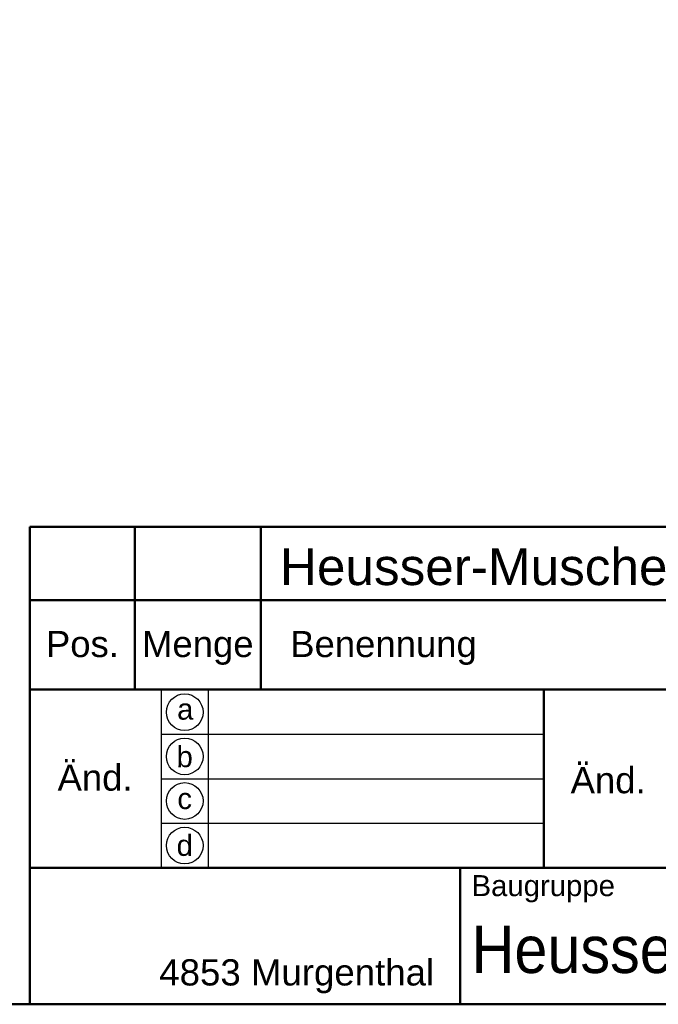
# Model space of a CAD drawing. Header units: millimetres. Extents: x 20 to 833, y 20 to 574.
# Tile 5 of 7: x 438 to 560, y 20 to 208. Entities that reach past the tile are written whole.
import ezdxf
from ezdxf.enums import TextEntityAlignment as Align

# ---------------------------------------------------------------- set-up
doc = ezdxf.new("R2010")
doc.units = ezdxf.units.MM
doc.header["$LTSCALE"] = 2
for name, color, linetype, lineweight in [('Skizziergeometrie(DIN)', 7, 'Continuous', 50), ('Skizzierlinie(DIN)', 7, 'Continuous', 25), ('Symbole(DIN)', 7, 'Continuous', 25)]:
    doc.layers.add(name, color=color, linetype=linetype, lineweight=lineweight)
doc.styles.add('Aktuell-DIN', font='arial.ttf')
doc.styles.add('Textstil10', font='arial.ttf')
doc.styles.add('Textstil41', font='arial.ttf', dxfattribs={"width": 0.8})
doc.styles.add('Textstil83', font='arial.ttf', dxfattribs={"width": 0.8})

# ---------------------------------------------------------------- blocks, each defined once
blk = doc.blocks.new('Ränder Standardrahmen')
at = {"layer": 'Skizziergeometrie(DIN)', "flags": 128}
blk.add_lwpolyline([(10, 10), (10, 287), (410, 287), (410, 10), (10, 10)], dxfattribs=at)
blk = doc.blocks.new('Schriftfelder Heusser')
at = {"layer": 'Skizziergeometrie(DIN)'}
for p, q in [((101, 229.917), (101, 236.917)), ((101, 236.917), (291, 236.917)), ((111, 229.917), (111, 236.917)), ((123, 229.917), (123, 236.917)), ((101, 191.417), (101, 229.917)), ((101, 229.917), (291, 229.917)), ((111, 229.917), (111, 221.417)), ((123, 229.917), (123, 221.417)), ((101, 221.417), (291, 221.417)), ((150, 221.417), (150, 204.417)), ((101, 204.417), (291, 204.417)), ((142, 204.417), (142, 191.417)), ((291, 191.417), (101, 191.417))]:
    blk.add_line(p, q, dxfattribs=at)
at = {"layer": 'Skizzierlinie(DIN)'}
for p, q in [((113.5, 221.417), (113.5, 204.417)), ((118, 221.417), (118, 204.417)), ((113.5, 217.167), (150, 217.167)), ((113.5, 212.917), (150, 212.917)), ((113.5, 208.667), (150, 208.667))]:
    blk.add_line(p, q, dxfattribs=at)
for centre in [(115.75, 219.25), (115.75, 215.042), (115.75, 210.792), (115.75, 206.542)]:
    blk.add_circle(centre, 1.75, dxfattribs=at)
at = {"layer": 'Symbole(DIN)', "color": 179, "true_color": 0x262659, "style": 'Aktuell-DIN'}
for s, insert, char_height, attachment_point in [('Pos.', (106, 227), 2.4892, 2), ('Menge', (117, 227), 2.4892, 2), ('Benennung', (125.812, 225.376), 2.4892, 4), ('\\fArial|b0|i0;a', (115.807, 219.533), 2, 5), ('\\fArial|b0|i0;b', (115.75, 215), 2, 5), ('\\fArial|b0|i0;c', (115.75, 211.009), 2, 5), ('\\fArial|b0|i0;d', (115.755, 206.548), 2, 5), ('\\fArial|b0|i0;\\H2.0000;Baugruppe', (143.103, 203.726), 2, 1), ('\\fArial|b0|i0;\\H2.5000;4853 Murgenthal', (113.326, 192.456), 2.5, 7)]:
    blk.add_mtext(s, dxfattribs=dict(at, insert=insert, char_height=char_height, attachment_point=attachment_point))
at = {"layer": 'Symbole(DIN)', "color": 179, "true_color": 0x262659, "char_height": 2.4892, "width": 12.3494, "attachment_point": 5, "style": 'Aktuell-DIN'}
for insert in [(107.206, 213.004), (156.124, 212.759)]:
    blk.add_mtext('Änd.', dxfattribs=dict(at, insert=insert))
at = {"layer": 'Symbole(DIN)', "color": 7, "insert": (143.103, 196.617), "char_height": 4.5, "width": 90.17997, "attachment_point": 4, "style": 'Aktuell-DIN'}
blk.add_mtext('\\fArial|b0|i0;\\W0.90;\\H4.5000;Heusser-Muschel Serie 6  EN179', dxfattribs=at)
at = {"layer": 'Symbole(DIN)', "color": 179, "true_color": 0x262659}
for tag, height, style, p in [('AUTOR', 2.489, 'Aktuell-DIN', (240.035, 219.263)), ('KONTROLLDATUM', 2, 'Textstil10', (217.417, 215.038)), ('KONTROLLIERT_VON', 2, 'Textstil10', (239.981, 215.054))]:
    blk.add_attdef(tag, text='', height=height, dxfattribs=dict(at, style=style)).set_placement(p, align=Align.MIDDLE_LEFT)
at = {"layer": 'Symbole(DIN)', "color": 179, "true_color": 0x262659, "style": 'Textstil10'}
blk.add_attdef('ERSTELLUNGSDATUM_001', (217.264, 218.291), '', height=2, dxfattribs=at)
at = {"layer": 'Symbole(DIN)', "color": 7, "style": 'Textstil83', "width": 0.8}
blk.add_attdef('Anfänglicher_Ansichtsmaßstab_001', (281.568, 213.345), '', height=2.3, dxfattribs=at)
at = {"layer": 'Symbole(DIN)', "color": 179, "true_color": 0x262659, "style": 'Textstil10'}
blk.add_attdef('PROJEKT', text='', height=2, dxfattribs=at).set_placement((217.773, 209.719), align=Align.BOTTOM_LEFT)
at = {"layer": 'Symbole(DIN)', "color": 7, "style": 'Textstil41', "width": 0.8}
blk.add_attdef('STATUS', text='', height=5, dxfattribs=at).set_placement((284.526, 195.865), align=Align.MIDDLE_CENTER)

msp = doc.modelspace()

# ---------------------------------------------------------------- block references
at = {"xscale": 2, "yscale": 2, "zscale": 2}
for name, p in [('Ränder Standardrahmen', (0, 0)), ('Schriftfelder Heusser', (238, -362.833))]:
    msp.add_blockref(name, p, dxfattribs=at)

# ---------------------------------------------------------------- texts
at = {"layer": 'Symbole(DIN)', "color": 7, "insert": (487.659, 106.906), "char_height": 7, "width": 145.65549, "attachment_point": 1, "style": 'Aktuell-DIN'}
msp.add_mtext('{\\fArial|b0|i0;\\H7.0000;Heusser-Muschel S6.20.D2.372R}', dxfattribs=at)

doc.saveas('drawing.dxf')
